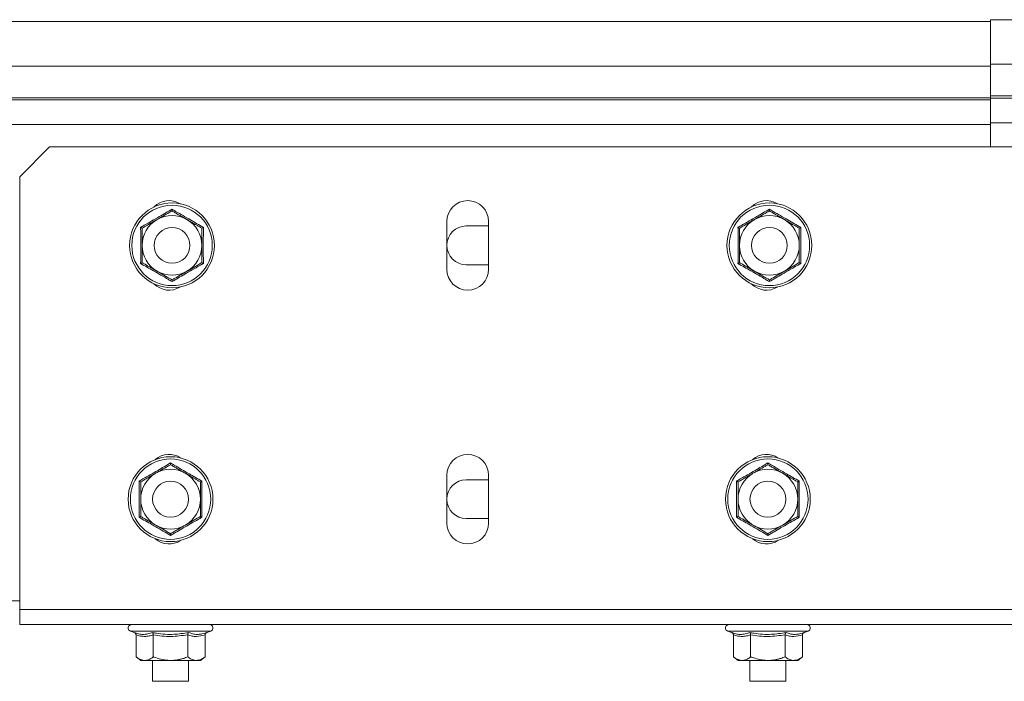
# Model space of a CAD drawing. Header units: millimetres. Extents: x 16 to 6312, y -8659 to -420.
# Tile 13 of 73: x 534 to 699, y -5084 to -4973. Entities that reach past the tile are written whole.
import ezdxf

# ---------------------------------------------------------------- set-up
doc = ezdxf.new("R2010")
doc.units = ezdxf.units.MM

msp = doc.modelspace()

# ---------------------------------------------------------------- linework, layer by layer
at = {"color": 7, "linetype": 'Continuous', "lineweight": 15}
for p, q in [((696.31, -4973.6), (149.31, -4973.6)), ((891.31, -4973.3), (696.31, -4973.3)), ((696.31, -4973.3), (696.31, -4980.76)), ((891.31, -4980.76), (696.31, -4980.76)), ((696.31, -4980.76), (696.31, -4986.07)), ((149.31, -4981.06), (696.31, -4981.06)), ((149.31, -4986.37), (696.31, -4986.37)), ((149.31, -4986.73), (696.31, -4986.73)), ((891.31, -4986.07), (696.31, -4986.07)), ((696.31, -4986.07), (696.31, -4986.43)), ((696.31, -4986.43), (696.31, -4990.56)), ((891.31, -4986.43), (696.31, -4986.43)), ((149.24, -4990.86), (696.31, -4990.86)), ((891.31, -4990.56), (696.31, -4990.56)), ((696.31, -4990.56), (696.31, -4994.6)), ((538.81, -4994.6), (533.81, -4999.6)), ((828.81, -4994.6), (538.81, -4994.6)), ((533.81, -5072.1), (533.81, -4999.6)), ((605.31, -5015.1), (605.31, -5007.1)), ((612.31, -5007.1), (612.31, -5015.1)), ((612.31, -5007.85), (608.56, -5007.85)), ((608.56, -5014.35), (612.31, -5014.35)), ((562.31, -5049.6), (562.31, -5049.71)), ((605.31, -5057.6), (605.31, -5049.6)), ((612.31, -5049.6), (612.31, -5057.6)), ((662.31, -5049.6), (662.31, -5049.71)), ((612.31, -5050.35), (608.56, -5050.35)), ((608.56, -5056.85), (612.31, -5056.85)), ((833.81, -5072.1), (533.81, -5072.1)), ((533.81, -5074.6), (533.81, -5072.1)), ((833.81, -5074.6), (533.81, -5074.6)), ((552.33, -5075.7), (552.99, -5075.94)), ((553.28, -5076.32), (553.28, -5080)), ((556.17, -5076.32), (556.17, -5080)), ((561.94, -5076.32), (561.94, -5080)), ((564.83, -5076.32), (564.83, -5080)), ((565.12, -5075.94), (565.78, -5075.7)), ((652.33, -5075.7), (652.99, -5075.94)), ((653.28, -5076.32), (653.28, -5080)), ((656.17, -5076.32), (656.17, -5080)), ((661.94, -5076.32), (661.94, -5080)), ((664.83, -5076.32), (664.83, -5080)), ((665.12, -5075.94), (665.78, -5075.7)), ((553.28, -5080), (554.06, -5080.6)), ((554.06, -5080.6), (554.73, -5080.6)), ((559.06, -5080.6), (554.73, -5080.6)), ((556.06, -5080.6), (556.06, -5084.1)), ((559.06, -5080.6), (563.39, -5080.6)), ((562.06, -5084.1), (562.06, -5080.6)), ((563.39, -5080.6), (564.06, -5080.6)), ((564.06, -5080.6), (564.83, -5080)), ((653.28, -5080), (654.06, -5080.6)), ((654.06, -5080.6), (654.73, -5080.6)), ((659.06, -5080.6), (654.73, -5080.6)), ((656.06, -5080.6), (656.06, -5084.1)), ((659.06, -5080.6), (663.39, -5080.6)), ((662.06, -5084.1), (662.06, -5080.6)), ((663.39, -5080.6), (664.06, -5080.6)), ((664.06, -5080.6), (664.83, -5080)), ((556.06, -5084.1), (562.06, -5084.1)), ((656.06, -5084.1), (662.06, -5084.1))]:
    msp.add_line(p, q, dxfattribs=at)
at = {"color": 8, "linetype": 'Continuous', "lineweight": 15}
for p, q in [((149.31, -5070.6), (533.81, -5070.6)), ((559.06, -5075.7), (552.33, -5075.7)), ((565.78, -5075.7), (559.06, -5075.7)), ((659.06, -5075.7), (652.33, -5075.7)), ((665.78, -5075.7), (659.06, -5075.7))]:
    msp.add_line(p, q, dxfattribs=at)
at = {"color": 7, "linetype": 'Continuous', "lineweight": 15}
for centre, radius in [((559.31, -5011.1), 7.1), ((659.31, -5011.1), 7.1), ((559.31, -5011.1), 6.73), ((659.31, -5011.1), 6.73), ((559.31, -5011.1), 3), ((659.31, -5011.1), 3), ((559.06, -5053.6), 7.1), ((559.06, -5053.6), 6.73), ((659.06, -5053.6), 7.1), ((659.06, -5053.6), 6.73), ((559.06, -5053.6), 3), ((659.06, -5053.6), 3)]:
    msp.add_circle(centre, radius, dxfattribs=at)
for centre, radius, start, end in [((558.81, -5007.1), 3.5, 58.0635, 136.1864), ((608.81, -5007.1), 3.5, 0, 180), ((658.81, -5007.1), 3.5, 58.063, 136.1871), ((559.31, -5011.1), 5, 120, 180), ((559.31, -5011.1), 5, 60, 120), ((559.31, -5011.1), 5, 360, 60), ((659.31, -5011.1), 5, 120, 180), ((659.31, -5011.1), 5, 60, 120), ((659.31, -5011.1), 5, 0, 60), ((608.56, -5011.1), 3.25, 90, 270), ((559.31, -5011.1), 5, 180, 240), ((559.31, -5011.1), 5, 300, 360), ((659.31, -5011.1), 5, 180, 240), ((659.31, -5011.1), 5, 300, 0), ((559.31, -5011.1), 5, 240, 300), ((608.81, -5015.1), 3.5, 180, 0), ((659.31, -5011.1), 5, 240, 300), ((558.81, -5015.1), 3.5, 223.8131, 301.9371), ((658.81, -5015.1), 3.5, 223.8131, 301.9369), ((558.81, -5049.6), 3.5, 55.5446, 131.608), ((608.81, -5049.6), 3.5, 0, 180), ((658.81, -5049.6), 3.5, 55.5442, 131.6084), ((559.06, -5053.6), 5, 120, 180), ((559.06, -5053.6), 5, 60, 120), ((559.06, -5053.6), 5, 360, 60), ((659.06, -5053.6), 5, 120, 180), ((659.06, -5053.6), 5, 60, 120), ((659.06, -5053.6), 5, 0, 60), ((608.56, -5053.6), 3.25, 90, 270), ((559.06, -5053.6), 5, 180, 240), ((559.06, -5053.6), 5, 300, 360), ((659.06, -5053.6), 5, 180, 240), ((659.06, -5053.6), 5, 300, 0), ((559.06, -5053.6), 5, 240, 300), ((608.81, -5057.6), 3.5, 180, 0), ((659.06, -5053.6), 5, 240, 300), ((558.81, -5057.6), 3.5, 228.3914, 304.4559), ((658.81, -5057.6), 3.5, 228.391, 304.4563), ((552.53, -5075.17), 0.567, 90, 250), ((565.59, -5075.17), 0.567, 290, 90), ((652.53, -5075.17), 0.567, 90, 250), ((665.59, -5075.17), 0.567, 290, 90)]:
    msp.add_arc(centre, radius, start, end, dxfattribs=at)
for points, knots in [([(554.05, -5008.07), (554.16, -5008.01), (554.36, -5007.9), (554.98, -5007.54), (555.92, -5007.01), (557.12, -5006.32), (558.25, -5005.66), (558.95, -5005.24), (559.31, -5005.04)], [0, 0, 0, 0, 0.058987, 0.117991, 0.354136, 0.592328, 0.795596, 1, 1, 1, 1]), ([(556.81, -5006.77), (557.15, -5006.58), (557.83, -5006.18), (558.58, -5005.75), (559.07, -5005.47), (559.23, -5005.37), (559.31, -5005.33)], [0, 0, 0, 0, 0.395463, 0.801961, 0.900945, 1, 1, 1, 1]), ([(559.31, -5005.04), (559.31, -5005.04), (559.31, -5005.08), (559.31, -5005.16), (559.31, -5005.25), (559.31, -5005.32), (559.31, -5005.32), (559.31, -5005.33)], [0, 0, 0, 0, 0.007914, 0.267535, 0.528603, 0.763816, 1, 1, 1, 1]), ([(559.31, -5005.04), (559.51, -5005.16), (560.12, -5005.52), (561.16, -5006.12), (562.71, -5007.02), (563.85, -5007.67), (564.56, -5008.07)], [0, 0, 0, 0, 0.118019, 0.354226, 0.592482, 1, 1, 1, 1]), ([(559.31, -5005.33), (559.49, -5005.43), (559.84, -5005.64), (560.39, -5005.96), (560.96, -5006.28), (561.39, -5006.53), (561.68, -5006.7), (561.76, -5006.75), (561.81, -5006.77)], [0, 0, 0, 0, 0.220956, 0.442828, 0.66864, 0.896415, 0.948193, 1, 1, 1, 1]), ([(654.05, -5008.07), (654.16, -5008.01), (654.36, -5007.9), (654.98, -5007.54), (655.92, -5007.01), (657.12, -5006.32), (658.25, -5005.66), (658.95, -5005.24), (659.31, -5005.04)], [0, 0, 0, 0, 0.058987, 0.117991, 0.354136, 0.592328, 0.795596, 1, 1, 1, 1]), ([(656.81, -5006.77), (657.15, -5006.58), (657.83, -5006.18), (658.58, -5005.75), (659.07, -5005.47), (659.23, -5005.37), (659.31, -5005.33)], [0, 0, 0, 0, 0.395463, 0.801961, 0.900945, 1, 1, 1, 1]), ([(659.31, -5005.04), (659.31, -5005.04), (659.31, -5005.08), (659.31, -5005.16), (659.31, -5005.25), (659.31, -5005.32), (659.31, -5005.32), (659.31, -5005.33)], [0, 0, 0, 0, 0.007914, 0.267535, 0.528603, 0.763816, 1, 1, 1, 1]), ([(659.31, -5005.04), (659.51, -5005.16), (660.12, -5005.52), (661.16, -5006.12), (662.71, -5007.02), (663.85, -5007.67), (664.56, -5008.07)], [0, 0, 0, 0, 0.118019, 0.354226, 0.592482, 1, 1, 1, 1]), ([(659.31, -5005.33), (659.49, -5005.43), (659.84, -5005.64), (660.39, -5005.96), (660.96, -5006.28), (661.39, -5006.53), (661.68, -5006.7), (661.76, -5006.75), (661.81, -5006.77)], [0, 0, 0, 0, 0.220956, 0.442828, 0.66864, 0.896415, 0.948193, 1, 1, 1, 1]), ([(554.31, -5008.22), (554.49, -5008.11), (554.84, -5007.91), (555.39, -5007.59), (555.96, -5007.26), (556.39, -5007.01), (556.68, -5006.85), (556.76, -5006.8), (556.81, -5006.77)], [0, 0, 0, 0, 0.220956, 0.442828, 0.66864, 0.896415, 0.948193, 1, 1, 1, 1]), ([(561.81, -5006.77), (561.98, -5006.87), (562.32, -5007.07), (562.82, -5007.36), (563.33, -5007.65), (563.75, -5007.89), (564.07, -5008.08), (564.23, -5008.17), (564.31, -5008.22)], [0, 0, 0, 0, 0.197022, 0.395591, 0.598294, 0.802087, 0.901008, 1, 1, 1, 1]), ([(654.31, -5008.22), (654.49, -5008.11), (654.84, -5007.91), (655.39, -5007.59), (655.96, -5007.26), (656.39, -5007.01), (656.68, -5006.85), (656.76, -5006.8), (656.81, -5006.77)], [0, 0, 0, 0, 0.220956, 0.442828, 0.66864, 0.896415, 0.948193, 1, 1, 1, 1]), ([(661.81, -5006.77), (661.98, -5006.87), (662.32, -5007.07), (662.82, -5007.36), (663.33, -5007.65), (663.75, -5007.89), (664.07, -5008.08), (664.23, -5008.17), (664.31, -5008.22)], [0, 0, 0, 0, 0.197022, 0.395591, 0.598294, 0.802087, 0.901008, 1, 1, 1, 1]), ([(554.05, -5014.14), (554.06, -5014.02), (554.06, -5013.78), (554.06, -5013.07), (554.07, -5011.99), (554.07, -5010.61), (554.07, -5009.3), (554.06, -5008.48), (554.05, -5008.07)], [0, 0, 0, 0, 0.058987, 0.117991, 0.354136, 0.592328, 0.795596, 1, 1, 1, 1]), ([(554.05, -5008.07), (554.06, -5008.07), (554.09, -5008.09), (554.16, -5008.13), (554.24, -5008.18), (554.3, -5008.21), (554.3, -5008.21), (554.31, -5008.22)], [0, 0, 0, 0, 0.007914, 0.267535, 0.528603, 0.763816, 1, 1, 1, 1]), ([(554.31, -5011.1), (554.31, -5010.96), (554.31, -5010), (554.31, -5009.03), (554.31, -5008.25), (554.31, -5008.22)], [0, 0, 0, 0, 0.148486, 0.965571, 1, 1, 1, 1]), ([(564.31, -5008.22), (564.31, -5008.21), (564.32, -5008.21), (564.37, -5008.18), (564.45, -5008.13), (564.52, -5008.09), (564.56, -5008.07), (564.56, -5008.07)], [0, 0, 0, 0, 0.236184, 0.471397, 0.732465, 0.992086, 1, 1, 1, 1]), ([(564.31, -5011.1), (564.31, -5010.96), (564.31, -5010.41), (564.31, -5009.46), (564.31, -5008.66), (564.31, -5008.25), (564.31, -5008.22)], [0, 0, 0, 0, 0.148154, 0.552, 0.965648, 1, 1, 1, 1]), ([(564.56, -5008.07), (564.56, -5008.31), (564.55, -5009.02), (564.55, -5010.22), (564.54, -5012.01), (564.55, -5013.31), (564.56, -5014.14)], [0, 0, 0, 0, 0.118019, 0.354226, 0.592482, 1, 1, 1, 1]), ([(654.05, -5014.14), (654.06, -5014.02), (654.06, -5013.78), (654.06, -5013.07), (654.07, -5011.99), (654.07, -5010.61), (654.07, -5009.3), (654.06, -5008.48), (654.05, -5008.07)], [0, 0, 0, 0, 0.058987, 0.117991, 0.354136, 0.592328, 0.795596, 1, 1, 1, 1]), ([(654.05, -5008.07), (654.06, -5008.07), (654.09, -5008.09), (654.16, -5008.13), (654.24, -5008.18), (654.3, -5008.21), (654.3, -5008.21), (654.31, -5008.22)], [0, 0, 0, 0, 0.007914, 0.267535, 0.528603, 0.763816, 1, 1, 1, 1]), ([(654.31, -5011.1), (654.31, -5010.96), (654.31, -5010), (654.31, -5009.03), (654.31, -5008.25), (654.31, -5008.22)], [0, 0, 0, 0, 0.148486, 0.965571, 1, 1, 1, 1]), ([(664.31, -5008.22), (664.31, -5008.21), (664.32, -5008.21), (664.37, -5008.18), (664.45, -5008.13), (664.52, -5008.09), (664.56, -5008.07), (664.56, -5008.07)], [0, 0, 0, 0, 0.236184, 0.471397, 0.732465, 0.992086, 1, 1, 1, 1]), ([(664.31, -5011.1), (664.31, -5010.96), (664.31, -5010.41), (664.31, -5009.46), (664.31, -5008.66), (664.31, -5008.25), (664.31, -5008.22)], [0, 0, 0, 0, 0.148154, 0.552, 0.965648, 1, 1, 1, 1]), ([(664.56, -5008.07), (664.56, -5008.31), (664.55, -5009.02), (664.55, -5010.22), (664.54, -5012.01), (664.55, -5013.31), (664.56, -5014.14)], [0, 0, 0, 0, 0.118019, 0.354226, 0.592482, 1, 1, 1, 1]), ([(554.31, -5013.99), (554.31, -5013.87), (554.31, -5013.63), (554.31, -5013.04), (554.31, -5012.2), (554.31, -5011.47), (554.31, -5011.1)], [0, 0, 0, 0, 0.131287, 0.262739, 0.627508, 1, 1, 1, 1]), ([(564.31, -5013.99), (564.31, -5013.87), (564.31, -5013.63), (564.31, -5013.21), (564.31, -5012.73), (564.31, -5012.2), (564.31, -5011.66), (564.31, -5011.29), (564.31, -5011.1)], [0, 0, 0, 0, 0.131218, 0.262602, 0.44461, 0.627382, 0.813064, 1, 1, 1, 1]), ([(654.31, -5013.99), (654.31, -5013.87), (654.31, -5013.63), (654.31, -5013.04), (654.31, -5012.2), (654.31, -5011.47), (654.31, -5011.1)], [0, 0, 0, 0, 0.131287, 0.262739, 0.627508, 1, 1, 1, 1]), ([(664.31, -5013.99), (664.31, -5013.87), (664.31, -5013.63), (664.31, -5013.21), (664.31, -5012.73), (664.31, -5012.2), (664.31, -5011.66), (664.31, -5011.29), (664.31, -5011.1)], [0, 0, 0, 0, 0.131218, 0.262602, 0.44461, 0.627382, 0.813064, 1, 1, 1, 1]), ([(554.05, -5014.14), (554.06, -5014.14), (554.09, -5014.11), (554.16, -5014.07), (554.24, -5014.03), (554.3, -5014), (554.3, -5013.99), (554.31, -5013.99)], [0, 0, 0, 0, 0.007914, 0.267535, 0.528603, 0.763816, 1, 1, 1, 1]), ([(559.31, -5017.17), (559.21, -5017.11), (559, -5016.99), (558.39, -5016.63), (557.46, -5016.08), (556.26, -5015.39), (555.12, -5014.74), (554.41, -5014.34), (554.05, -5014.14)], [0, 0, 0, 0, 0.058987, 0.117991, 0.354136, 0.592328, 0.795596, 1, 1, 1, 1]), ([(556.81, -5015.43), (556.47, -5015.24), (555.78, -5014.84), (555.03, -5014.41), (554.55, -5014.13), (554.39, -5014.04), (554.31, -5013.99)], [0, 0, 0, 0, 0.395463, 0.801961, 0.900945, 1, 1, 1, 1]), ([(559.31, -5016.88), (558.95, -5016.67), (558.23, -5016.25), (557.37, -5015.76), (556.9, -5015.48), (556.81, -5015.43)], [0, 0, 0, 0, 0.442922, 0.896343, 1, 1, 1, 1]), ([(564.56, -5014.14), (564.36, -5014.25), (563.74, -5014.6), (562.7, -5015.19), (561.14, -5016.09), (560.02, -5016.75), (559.31, -5017.17)], [0, 0, 0, 0, 0.118019, 0.354226, 0.592482, 1, 1, 1, 1]), ([(561.81, -5015.43), (561.47, -5015.63), (560.78, -5016.02), (559.95, -5016.5), (559.47, -5016.78), (559.31, -5016.88)], [0, 0, 0, 0, 0.39547, 0.801975, 1, 1, 1, 1]), ([(564.31, -5013.99), (563.95, -5014.2), (563.23, -5014.61), (562.37, -5015.11), (561.9, -5015.38), (561.81, -5015.43)], [0, 0, 0, 0, 0.4429219, 0.8963431, 1, 1, 1, 1]), ([(564.31, -5013.99), (564.31, -5013.99), (564.32, -5014), (564.37, -5014.03), (564.45, -5014.07), (564.52, -5014.11), (564.56, -5014.14), (564.56, -5014.14)], [0, 0, 0, 0, 0.236184, 0.471397, 0.732465, 0.992086, 1, 1, 1, 1]), ([(654.05, -5014.14), (654.06, -5014.14), (654.09, -5014.11), (654.16, -5014.07), (654.24, -5014.03), (654.3, -5014), (654.3, -5013.99), (654.31, -5013.99)], [0, 0, 0, 0, 0.007914, 0.267535, 0.528603, 0.763816, 1, 1, 1, 1]), ([(659.31, -5017.17), (659.21, -5017.11), (659, -5016.99), (658.39, -5016.63), (657.46, -5016.08), (656.26, -5015.39), (655.12, -5014.74), (654.41, -5014.34), (654.05, -5014.14)], [0, 0, 0, 0, 0.0589874, 0.1179912, 0.3541356, 0.5923278, 0.7955961, 1, 1, 1, 1]), ([(656.81, -5015.43), (656.47, -5015.24), (655.78, -5014.84), (655.03, -5014.41), (654.55, -5014.13), (654.39, -5014.04), (654.31, -5013.99)], [0, 0, 0, 0, 0.3954634, 0.8019609, 0.9009447, 1, 1, 1, 1]), ([(659.31, -5016.88), (658.95, -5016.67), (658.23, -5016.25), (657.37, -5015.76), (656.9, -5015.48), (656.81, -5015.43)], [0, 0, 0, 0, 0.442922, 0.896343, 1, 1, 1, 1]), ([(664.56, -5014.14), (664.36, -5014.25), (663.74, -5014.6), (662.7, -5015.19), (661.14, -5016.09), (660.02, -5016.75), (659.31, -5017.17)], [0, 0, 0, 0, 0.1180186, 0.3542262, 0.5924822, 1, 1, 1, 1]), ([(661.81, -5015.43), (661.47, -5015.63), (660.78, -5016.02), (659.95, -5016.5), (659.47, -5016.78), (659.31, -5016.88)], [0, 0, 0, 0, 0.39547, 0.801975, 1, 1, 1, 1]), ([(664.31, -5013.99), (663.95, -5014.2), (663.23, -5014.61), (662.37, -5015.11), (661.9, -5015.38), (661.81, -5015.43)], [0, 0, 0, 0, 0.442922, 0.896343, 1, 1, 1, 1]), ([(664.31, -5013.99), (664.31, -5013.99), (664.32, -5014), (664.37, -5014.03), (664.45, -5014.07), (664.52, -5014.11), (664.56, -5014.14), (664.56, -5014.14)], [0, 0, 0, 0, 0.236184, 0.471397, 0.732465, 0.992086, 1, 1, 1, 1]), ([(559.31, -5016.88), (559.31, -5016.88), (559.31, -5016.89), (559.31, -5016.95), (559.31, -5017.05), (559.31, -5017.13), (559.31, -5017.17), (559.31, -5017.17)], [0, 0, 0, 0, 0.236184, 0.471397, 0.732465, 0.992086, 1, 1, 1, 1]), ([(659.31, -5016.88), (659.31, -5016.88), (659.31, -5016.89), (659.31, -5016.95), (659.31, -5017.05), (659.31, -5017.13), (659.31, -5017.17), (659.31, -5017.17)], [0, 0, 0, 0, 0.236184, 0.471397, 0.732465, 0.992086, 1, 1, 1, 1]), ([(553.8, -5050.57), (553.91, -5050.51), (554.11, -5050.4), (554.73, -5050.04), (555.67, -5049.51), (556.87, -5048.82), (558, -5048.16), (558.7, -5047.74), (559.06, -5047.54)], [0, 0, 0, 0, 0.058987, 0.117991, 0.354136, 0.592328, 0.795596, 1, 1, 1, 1]), ([(556.56, -5049.27), (556.9, -5049.08), (557.58, -5048.68), (558.33, -5048.25), (558.82, -5047.97), (558.98, -5047.87), (559.06, -5047.83)], [0, 0, 0, 0, 0.395463, 0.801961, 0.900945, 1, 1, 1, 1]), ([(559.06, -5047.54), (559.06, -5047.54), (559.06, -5047.58), (559.06, -5047.66), (559.06, -5047.75), (559.06, -5047.82), (559.06, -5047.82), (559.06, -5047.83)], [0, 0, 0, 0, 0.007914, 0.267535, 0.528603, 0.763816, 1, 1, 1, 1]), ([(559.06, -5047.54), (559.26, -5047.66), (559.87, -5048.02), (560.91, -5048.62), (562.46, -5049.52), (563.6, -5050.17), (564.31, -5050.57)], [0, 0, 0, 0, 0.118019, 0.354226, 0.592482, 1, 1, 1, 1]), ([(559.06, -5047.83), (559.24, -5047.93), (559.59, -5048.14), (560.14, -5048.46), (560.71, -5048.78), (561.14, -5049.03), (561.43, -5049.2), (561.51, -5049.25), (561.56, -5049.27)], [0, 0, 0, 0, 0.2209562, 0.4428284, 0.6686399, 0.896415, 0.9481929, 1, 1, 1, 1]), ([(653.8, -5050.57), (653.91, -5050.51), (654.11, -5050.4), (654.73, -5050.04), (655.67, -5049.51), (656.87, -5048.82), (658, -5048.16), (658.7, -5047.74), (659.06, -5047.54)], [0, 0, 0, 0, 0.058987, 0.117991, 0.354136, 0.592328, 0.795596, 1, 1, 1, 1]), ([(656.56, -5049.27), (656.9, -5049.08), (657.58, -5048.68), (658.33, -5048.25), (658.82, -5047.97), (658.98, -5047.87), (659.06, -5047.83)], [0, 0, 0, 0, 0.395463, 0.801961, 0.900945, 1, 1, 1, 1]), ([(659.06, -5047.54), (659.06, -5047.54), (659.06, -5047.58), (659.06, -5047.66), (659.06, -5047.75), (659.06, -5047.82), (659.06, -5047.82), (659.06, -5047.83)], [0, 0, 0, 0, 0.007914, 0.267535, 0.528603, 0.763816, 1, 1, 1, 1]), ([(659.06, -5047.54), (659.26, -5047.66), (659.87, -5048.02), (660.91, -5048.62), (662.46, -5049.52), (663.6, -5050.17), (664.31, -5050.57)], [0, 0, 0, 0, 0.118019, 0.354226, 0.592482, 1, 1, 1, 1]), ([(659.06, -5047.83), (659.24, -5047.93), (659.59, -5048.14), (660.14, -5048.46), (660.71, -5048.78), (661.14, -5049.03), (661.43, -5049.2), (661.51, -5049.25), (661.56, -5049.27)], [0, 0, 0, 0, 0.220956, 0.442828, 0.66864, 0.896415, 0.948193, 1, 1, 1, 1]), ([(554.06, -5050.72), (554.24, -5050.61), (554.59, -5050.41), (555.14, -5050.09), (555.71, -5049.76), (556.14, -5049.51), (556.43, -5049.35), (556.51, -5049.3), (556.56, -5049.27)], [0, 0, 0, 0, 0.220956, 0.442828, 0.66864, 0.896415, 0.948193, 1, 1, 1, 1]), ([(561.56, -5049.27), (561.73, -5049.37), (562.07, -5049.57), (562.57, -5049.86), (563.08, -5050.15), (563.5, -5050.39), (563.82, -5050.58), (563.98, -5050.67), (564.06, -5050.72)], [0, 0, 0, 0, 0.197022, 0.395591, 0.598294, 0.802087, 0.901008, 1, 1, 1, 1]), ([(654.06, -5050.72), (654.24, -5050.61), (654.59, -5050.41), (655.14, -5050.09), (655.71, -5049.76), (656.14, -5049.51), (656.43, -5049.35), (656.51, -5049.3), (656.56, -5049.27)], [0, 0, 0, 0, 0.220956, 0.442828, 0.66864, 0.896415, 0.948193, 1, 1, 1, 1]), ([(661.56, -5049.27), (661.73, -5049.37), (662.07, -5049.57), (662.57, -5049.86), (663.08, -5050.15), (663.5, -5050.39), (663.82, -5050.58), (663.98, -5050.67), (664.06, -5050.72)], [0, 0, 0, 0, 0.197022, 0.395591, 0.598294, 0.802087, 0.901008, 1, 1, 1, 1]), ([(553.8, -5056.64), (553.81, -5056.52), (553.81, -5056.28), (553.81, -5055.57), (553.82, -5054.49), (553.82, -5053.11), (553.82, -5051.8), (553.81, -5050.98), (553.8, -5050.57)], [0, 0, 0, 0, 0.0589874, 0.1179912, 0.3541356, 0.5923278, 0.7955961, 1, 1, 1, 1]), ([(553.8, -5050.57), (553.81, -5050.57), (553.84, -5050.59), (553.91, -5050.63), (553.99, -5050.68), (554.05, -5050.71), (554.05, -5050.71), (554.06, -5050.72)], [0, 0, 0, 0, 0.007914, 0.267535, 0.528603, 0.763816, 1, 1, 1, 1]), ([(554.06, -5053.6), (554.06, -5053.46), (554.06, -5052.5), (554.06, -5051.53), (554.06, -5050.75), (554.06, -5050.72)], [0, 0, 0, 0, 0.148486, 0.965571, 1, 1, 1, 1]), ([(564.06, -5050.72), (564.06, -5050.71), (564.07, -5050.71), (564.12, -5050.68), (564.2, -5050.63), (564.27, -5050.59), (564.31, -5050.57), (564.31, -5050.57)], [0, 0, 0, 0, 0.236184, 0.471397, 0.732465, 0.992086, 1, 1, 1, 1]), ([(564.06, -5053.6), (564.06, -5053.46), (564.06, -5052.91), (564.06, -5051.96), (564.06, -5051.16), (564.06, -5050.75), (564.06, -5050.72)], [0, 0, 0, 0, 0.148154, 0.552, 0.965648, 1, 1, 1, 1]), ([(564.31, -5050.57), (564.31, -5050.81), (564.3, -5051.52), (564.3, -5052.72), (564.29, -5054.51), (564.3, -5055.81), (564.31, -5056.64)], [0, 0, 0, 0, 0.1180186, 0.3542262, 0.5924822, 1, 1, 1, 1]), ([(653.8, -5056.64), (653.81, -5056.52), (653.81, -5056.28), (653.81, -5055.57), (653.82, -5054.49), (653.82, -5053.11), (653.82, -5051.8), (653.81, -5050.98), (653.8, -5050.57)], [0, 0, 0, 0, 0.058987, 0.117991, 0.354136, 0.592328, 0.795596, 1, 1, 1, 1]), ([(653.8, -5050.57), (653.81, -5050.57), (653.84, -5050.59), (653.91, -5050.63), (653.99, -5050.68), (654.05, -5050.71), (654.05, -5050.71), (654.06, -5050.72)], [0, 0, 0, 0, 0.007914, 0.267535, 0.528603, 0.763816, 1, 1, 1, 1]), ([(654.06, -5053.6), (654.06, -5053.46), (654.06, -5052.5), (654.06, -5051.53), (654.06, -5050.75), (654.06, -5050.72)], [0, 0, 0, 0, 0.148486, 0.965571, 1, 1, 1, 1]), ([(664.06, -5050.72), (664.06, -5050.71), (664.07, -5050.71), (664.12, -5050.68), (664.2, -5050.63), (664.27, -5050.59), (664.31, -5050.57), (664.31, -5050.57)], [0, 0, 0, 0, 0.236184, 0.471397, 0.732465, 0.992086, 1, 1, 1, 1]), ([(664.06, -5053.6), (664.06, -5053.46), (664.06, -5052.91), (664.06, -5051.96), (664.06, -5051.16), (664.06, -5050.75), (664.06, -5050.72)], [0, 0, 0, 0, 0.148154, 0.552, 0.965648, 1, 1, 1, 1]), ([(664.31, -5050.57), (664.31, -5050.81), (664.3, -5051.52), (664.3, -5052.72), (664.29, -5054.51), (664.3, -5055.81), (664.31, -5056.64)], [0, 0, 0, 0, 0.118019, 0.354226, 0.592482, 1, 1, 1, 1]), ([(554.06, -5056.49), (554.06, -5056.37), (554.06, -5056.13), (554.06, -5055.54), (554.06, -5054.7), (554.06, -5053.97), (554.06, -5053.6)], [0, 0, 0, 0, 0.131287, 0.262739, 0.627508, 1, 1, 1, 1]), ([(564.06, -5056.49), (564.06, -5056.37), (564.06, -5056.13), (564.06, -5055.71), (564.06, -5055.23), (564.06, -5054.7), (564.06, -5054.16), (564.06, -5053.79), (564.06, -5053.6)], [0, 0, 0, 0, 0.131218, 0.262602, 0.44461, 0.627382, 0.813064, 1, 1, 1, 1]), ([(654.06, -5056.49), (654.06, -5056.37), (654.06, -5056.13), (654.06, -5055.54), (654.06, -5054.7), (654.06, -5053.97), (654.06, -5053.6)], [0, 0, 0, 0, 0.131287, 0.262739, 0.627508, 1, 1, 1, 1]), ([(664.06, -5056.49), (664.06, -5056.37), (664.06, -5056.13), (664.06, -5055.71), (664.06, -5055.23), (664.06, -5054.7), (664.06, -5054.16), (664.06, -5053.79), (664.06, -5053.6)], [0, 0, 0, 0, 0.131218, 0.262602, 0.44461, 0.627382, 0.813064, 1, 1, 1, 1]), ([(553.8, -5056.64), (553.81, -5056.64), (553.84, -5056.61), (553.91, -5056.57), (553.99, -5056.53), (554.05, -5056.5), (554.05, -5056.49), (554.06, -5056.49)], [0, 0, 0, 0, 0.007914, 0.267535, 0.528603, 0.763816, 1, 1, 1, 1]), ([(559.06, -5059.67), (558.96, -5059.61), (558.75, -5059.49), (558.14, -5059.13), (557.21, -5058.58), (556.01, -5057.89), (554.87, -5057.24), (554.16, -5056.84), (553.8, -5056.64)], [0, 0, 0, 0, 0.0589874, 0.1179912, 0.3541356, 0.5923278, 0.7955961, 1, 1, 1, 1]), ([(556.56, -5057.93), (556.22, -5057.74), (555.53, -5057.34), (554.78, -5056.91), (554.3, -5056.63), (554.14, -5056.54), (554.06, -5056.49)], [0, 0, 0, 0, 0.3954634, 0.8019609, 0.9009447, 1, 1, 1, 1]), ([(564.31, -5056.64), (564.11, -5056.75), (563.49, -5057.1), (562.45, -5057.69), (560.89, -5058.59), (559.77, -5059.25), (559.06, -5059.67)], [0, 0, 0, 0, 0.118019, 0.354226, 0.592482, 1, 1, 1, 1]), ([(564.06, -5056.49), (563.7, -5056.7), (562.98, -5057.11), (562.12, -5057.61), (561.65, -5057.88), (561.56, -5057.93)], [0, 0, 0, 0, 0.4429219, 0.8963431, 1, 1, 1, 1]), ([(564.06, -5056.49), (564.06, -5056.49), (564.07, -5056.5), (564.12, -5056.53), (564.2, -5056.57), (564.27, -5056.61), (564.31, -5056.64), (564.31, -5056.64)], [0, 0, 0, 0, 0.236184, 0.471397, 0.732465, 0.992086, 1, 1, 1, 1]), ([(653.8, -5056.64), (653.81, -5056.64), (653.84, -5056.61), (653.91, -5056.57), (653.99, -5056.53), (654.05, -5056.5), (654.05, -5056.49), (654.06, -5056.49)], [0, 0, 0, 0, 0.007914, 0.267535, 0.528603, 0.763816, 1, 1, 1, 1]), ([(659.06, -5059.67), (658.96, -5059.61), (658.75, -5059.49), (658.14, -5059.13), (657.21, -5058.58), (656.01, -5057.89), (654.87, -5057.24), (654.16, -5056.84), (653.8, -5056.64)], [0, 0, 0, 0, 0.0589874, 0.1179912, 0.3541356, 0.5923278, 0.7955961, 1, 1, 1, 1]), ([(656.56, -5057.93), (656.22, -5057.74), (655.53, -5057.34), (654.78, -5056.91), (654.3, -5056.63), (654.14, -5056.54), (654.06, -5056.49)], [0, 0, 0, 0, 0.3954634, 0.8019609, 0.9009447, 1, 1, 1, 1]), ([(664.31, -5056.64), (664.11, -5056.75), (663.49, -5057.1), (662.45, -5057.69), (660.89, -5058.59), (659.77, -5059.25), (659.06, -5059.67)], [0, 0, 0, 0, 0.1180186, 0.3542262, 0.5924822, 1, 1, 1, 1]), ([(664.06, -5056.49), (663.7, -5056.7), (662.98, -5057.11), (662.12, -5057.61), (661.65, -5057.88), (661.56, -5057.93)], [0, 0, 0, 0, 0.442922, 0.896343, 1, 1, 1, 1]), ([(664.06, -5056.49), (664.06, -5056.49), (664.07, -5056.5), (664.12, -5056.53), (664.2, -5056.57), (664.27, -5056.61), (664.31, -5056.64), (664.31, -5056.64)], [0, 0, 0, 0, 0.236184, 0.471397, 0.732465, 0.992086, 1, 1, 1, 1]), ([(559.06, -5059.38), (558.7, -5059.17), (557.98, -5058.75), (557.12, -5058.26), (556.65, -5057.98), (556.56, -5057.93)], [0, 0, 0, 0, 0.442922, 0.896343, 1, 1, 1, 1]), ([(561.56, -5057.93), (561.22, -5058.13), (560.53, -5058.52), (559.7, -5059), (559.22, -5059.28), (559.06, -5059.38)], [0, 0, 0, 0, 0.39547, 0.801975, 1, 1, 1, 1]), ([(659.06, -5059.38), (658.7, -5059.17), (657.98, -5058.75), (657.12, -5058.26), (656.65, -5057.98), (656.56, -5057.93)], [0, 0, 0, 0, 0.442922, 0.896343, 1, 1, 1, 1]), ([(661.56, -5057.93), (661.22, -5058.13), (660.53, -5058.52), (659.7, -5059), (659.22, -5059.28), (659.06, -5059.38)], [0, 0, 0, 0, 0.39547, 0.801975, 1, 1, 1, 1]), ([(559.06, -5059.38), (559.06, -5059.38), (559.06, -5059.39), (559.06, -5059.45), (559.06, -5059.55), (559.06, -5059.63), (559.06, -5059.67), (559.06, -5059.67)], [0, 0, 0, 0, 0.236184, 0.471397, 0.732465, 0.992086, 1, 1, 1, 1]), ([(659.06, -5059.38), (659.06, -5059.38), (659.06, -5059.39), (659.06, -5059.45), (659.06, -5059.55), (659.06, -5059.63), (659.06, -5059.67), (659.06, -5059.67)], [0, 0, 0, 0, 0.236184, 0.471397, 0.732465, 0.992086, 1, 1, 1, 1]), ([(552.99, -5075.94), (553.11, -5075.98), (553.47, -5076.11), (554.08, -5076.24), (554.98, -5076.27), (555.62, -5076.07), (556.03, -5075.94)], [0, 0, 0, 0, 0.118019, 0.354226, 0.592482, 1, 1, 1, 1]), ([(552.99, -5075.94), (552.99, -5075.94), (553.04, -5075.96), (553.12, -5076), (553.21, -5076.09), (553.27, -5076.2), (553.28, -5076.28), (553.28, -5076.32)], [0, 0, 0, 0, 0.007914, 0.267535, 0.528603, 0.763816, 1, 1, 1, 1]), ([(556.17, -5076.32), (555.94, -5076.39), (555.47, -5076.54), (554.75, -5076.61), (554.01, -5076.54), (553.53, -5076.39), (553.28, -5076.32)], [0, 0, 0, 0, 0.245251, 0.49213, 0.745021, 1, 1, 1, 1]), ([(556.03, -5075.94), (556.26, -5075.98), (556.97, -5076.11), (558.17, -5076.24), (559.97, -5076.27), (561.27, -5076.07), (562.09, -5075.94)], [0, 0, 0, 0, 0.118019, 0.354226, 0.592482, 1, 1, 1, 1]), ([(556.17, -5076.32), (556.17, -5076.28), (556.16, -5076.2), (556.13, -5076.09), (556.09, -5076), (556.05, -5075.96), (556.03, -5075.94), (556.03, -5075.94)], [0, 0, 0, 0, 0.236184, 0.471397, 0.732465, 0.992086, 1, 1, 1, 1]), ([(561.94, -5076.32), (561, -5076.44), (559.57, -5076.64), (557.63, -5076.54), (556.66, -5076.39), (556.17, -5076.32)], [0, 0, 0, 0, 0.491906, 0.744908, 1, 1, 1, 1]), ([(561.94, -5076.32), (561.95, -5076.28), (561.95, -5076.2), (561.98, -5076.09), (562.03, -5076), (562.07, -5075.96), (562.09, -5075.94), (562.09, -5075.94)], [0, 0, 0, 0, 0.236184, 0.471397, 0.732465, 0.992086, 1, 1, 1, 1]), ([(564.83, -5076.32), (564.36, -5076.44), (563.64, -5076.64), (562.67, -5076.54), (562.19, -5076.39), (561.94, -5076.32)], [0, 0, 0, 0, 0.491906, 0.744908, 1, 1, 1, 1]), ([(562.09, -5075.94), (562.21, -5075.98), (562.56, -5076.11), (563.15, -5076.24), (564.05, -5076.27), (564.71, -5076.07), (565.12, -5075.94)], [0, 0, 0, 0, 0.118019, 0.354226, 0.592482, 1, 1, 1, 1]), ([(564.83, -5076.32), (564.84, -5076.28), (564.84, -5076.2), (564.91, -5076.09), (565, -5076), (565.08, -5075.96), (565.12, -5075.94), (565.12, -5075.94)], [0, 0, 0, 0, 0.236184, 0.471397, 0.732465, 0.992086, 1, 1, 1, 1]), ([(652.99, -5075.94), (653.11, -5075.98), (653.47, -5076.11), (654.08, -5076.24), (654.98, -5076.27), (655.62, -5076.07), (656.03, -5075.94)], [0, 0, 0, 0, 0.118019, 0.354226, 0.592482, 1, 1, 1, 1]), ([(652.99, -5075.94), (652.99, -5075.94), (653.04, -5075.96), (653.12, -5076), (653.21, -5076.09), (653.27, -5076.2), (653.28, -5076.28), (653.28, -5076.32)], [0, 0, 0, 0, 0.007914, 0.267535, 0.528603, 0.763816, 1, 1, 1, 1]), ([(656.17, -5076.32), (655.94, -5076.39), (655.47, -5076.54), (654.75, -5076.61), (654.01, -5076.54), (653.53, -5076.39), (653.28, -5076.32)], [0, 0, 0, 0, 0.245251, 0.49213, 0.745021, 1, 1, 1, 1]), ([(656.03, -5075.94), (656.26, -5075.98), (656.97, -5076.11), (658.17, -5076.24), (659.97, -5076.27), (661.27, -5076.07), (662.09, -5075.94)], [0, 0, 0, 0, 0.118019, 0.354226, 0.592482, 1, 1, 1, 1]), ([(656.17, -5076.32), (656.17, -5076.28), (656.16, -5076.2), (656.13, -5076.09), (656.09, -5076), (656.05, -5075.96), (656.03, -5075.94), (656.03, -5075.94)], [0, 0, 0, 0, 0.236184, 0.471397, 0.732465, 0.992086, 1, 1, 1, 1]), ([(661.94, -5076.32), (661, -5076.44), (659.57, -5076.64), (657.63, -5076.54), (656.66, -5076.39), (656.17, -5076.32)], [0, 0, 0, 0, 0.491906, 0.744908, 1, 1, 1, 1]), ([(661.94, -5076.32), (661.95, -5076.28), (661.95, -5076.2), (661.98, -5076.09), (662.03, -5076), (662.07, -5075.96), (662.09, -5075.94), (662.09, -5075.94)], [0, 0, 0, 0, 0.236184, 0.471397, 0.732465, 0.992086, 1, 1, 1, 1]), ([(664.83, -5076.32), (664.36, -5076.44), (663.64, -5076.64), (662.67, -5076.54), (662.19, -5076.39), (661.94, -5076.32)], [0, 0, 0, 0, 0.491906, 0.744908, 1, 1, 1, 1]), ([(662.09, -5075.94), (662.21, -5075.98), (662.56, -5076.11), (663.15, -5076.24), (664.05, -5076.27), (664.71, -5076.07), (665.12, -5075.94)], [0, 0, 0, 0, 0.1180186, 0.3542262, 0.5924822, 1, 1, 1, 1]), ([(664.83, -5076.32), (664.84, -5076.28), (664.84, -5076.2), (664.91, -5076.09), (665, -5076), (665.08, -5075.96), (665.12, -5075.94), (665.12, -5075.94)], [0, 0, 0, 0, 0.236184, 0.471397, 0.732465, 0.992086, 1, 1, 1, 1]), ([(553.28, -5080), (553.39, -5080.08), (553.59, -5080.23), (553.91, -5080.41), (554.24, -5080.54), (554.49, -5080.59), (554.65, -5080.6), (554.7, -5080.6), (554.73, -5080.6)], [0, 0, 0, 0, 0.220956, 0.442828, 0.66864, 0.896415, 0.948193, 1, 1, 1, 1]), ([(554.73, -5080.6), (554.83, -5080.6), (555.02, -5080.59), (555.31, -5080.5), (555.61, -5080.38), (555.85, -5080.24), (556.03, -5080.11), (556.13, -5080.04), (556.17, -5080)], [0, 0, 0, 0, 0.197022, 0.395591, 0.598294, 0.802087, 0.901008, 1, 1, 1, 1]), ([(559.06, -5080.6), (558.91, -5080.6), (558.37, -5080.59), (557.42, -5080.43), (556.62, -5080.17), (556.2, -5080.01), (556.17, -5080)], [0, 0, 0, 0, 0.148154, 0.552, 0.965648, 1, 1, 1, 1]), ([(561.94, -5080), (561.82, -5080.05), (561.58, -5080.14), (561.16, -5080.28), (560.69, -5080.41), (560.16, -5080.52), (559.61, -5080.59), (559.24, -5080.6), (559.06, -5080.6)], [0, 0, 0, 0, 0.131218, 0.262602, 0.44461, 0.627382, 0.813064, 1, 1, 1, 1]), ([(561.94, -5080), (562.15, -5080.15), (562.57, -5080.44), (563.06, -5080.59), (563.34, -5080.6), (563.39, -5080.6)], [0, 0, 0, 0, 0.442922, 0.896343, 1, 1, 1, 1]), ([(563.39, -5080.6), (563.58, -5080.58), (563.98, -5080.54), (564.46, -5080.28), (564.74, -5080.07), (564.83, -5080)], [0, 0, 0, 0, 0.39547, 0.801975, 1, 1, 1, 1]), ([(653.28, -5080), (653.39, -5080.08), (653.59, -5080.23), (653.91, -5080.41), (654.24, -5080.54), (654.49, -5080.59), (654.65, -5080.6), (654.7, -5080.6), (654.73, -5080.6)], [0, 0, 0, 0, 0.220956, 0.442828, 0.66864, 0.896415, 0.948193, 1, 1, 1, 1]), ([(654.73, -5080.6), (654.83, -5080.6), (655.02, -5080.59), (655.31, -5080.5), (655.61, -5080.38), (655.85, -5080.24), (656.03, -5080.11), (656.13, -5080.04), (656.17, -5080)], [0, 0, 0, 0, 0.197022, 0.395591, 0.598294, 0.802087, 0.901008, 1, 1, 1, 1]), ([(659.06, -5080.6), (658.91, -5080.6), (658.37, -5080.59), (657.42, -5080.43), (656.62, -5080.17), (656.2, -5080.01), (656.17, -5080)], [0, 0, 0, 0, 0.148154, 0.552, 0.965648, 1, 1, 1, 1]), ([(661.94, -5080), (661.82, -5080.05), (661.58, -5080.14), (661.16, -5080.28), (660.69, -5080.41), (660.16, -5080.52), (659.61, -5080.59), (659.24, -5080.6), (659.06, -5080.6)], [0, 0, 0, 0, 0.131218, 0.262602, 0.44461, 0.627382, 0.813064, 1, 1, 1, 1]), ([(661.94, -5080), (662.15, -5080.15), (662.57, -5080.44), (663.06, -5080.59), (663.34, -5080.6), (663.39, -5080.6)], [0, 0, 0, 0, 0.442922, 0.896343, 1, 1, 1, 1]), ([(663.39, -5080.6), (663.58, -5080.58), (663.98, -5080.54), (664.46, -5080.28), (664.74, -5080.07), (664.83, -5080)], [0, 0, 0, 0, 0.39547, 0.801975, 1, 1, 1, 1])]:
    msp.add_open_spline(points, degree=3, knots=knots, dxfattribs=at)

doc.saveas('drawing.dxf')
